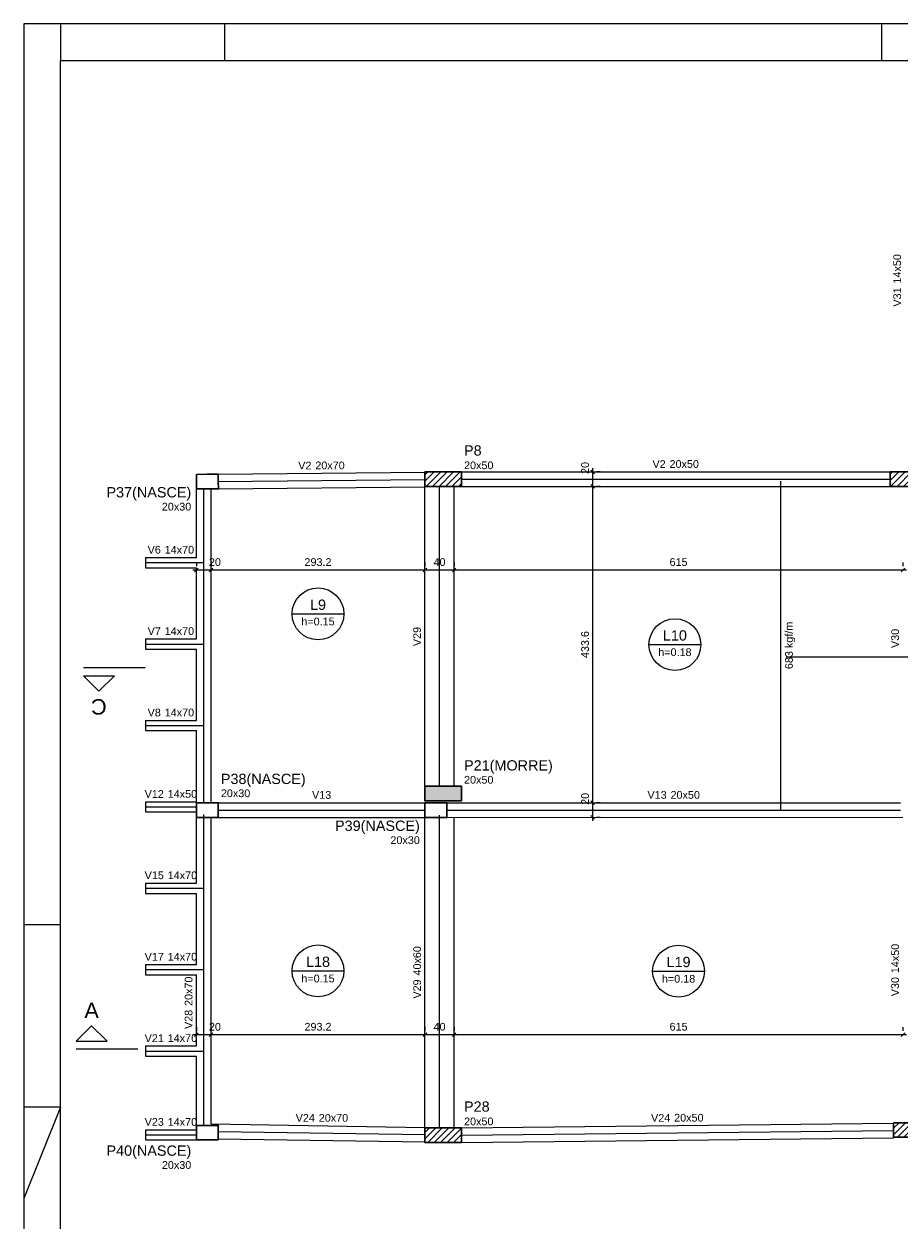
# Model space of a CAD drawing. Header units: millimetres. Extents: x 10 to 1250, y -62 to 528.
# Tile 147 of 193: x 10 to 34, y 224 to 257. Entities that reach past the tile are written whole.
import ezdxf

# ---------------------------------------------------------------- set-up
doc = ezdxf.new("R2010")
doc.units = ezdxf.units.MM
doc.header["$LTSCALE"] = 0.05
doc.linetypes.add('DOT', pattern=[6.35, 0, -6.35])
for name, color, linetype, lineweight in [('FO-Cargas de parede', 15, 'Continuous', 5), ('FO-Cortes', 9, 'Continuous', 5), ('FO-Cotas', 5, 'Continuous', 5), ('FO-Eixos', 5, 'Continuous', 5), ('FO-Hachura pilar que morre', 106, 'Continuous', 5), ('FO-Hachura pilar que passa', 19, 'Continuous', 5), ('FO-Pilares', 4, 'Continuous', 30), ('FO-Textos das lajes', 3, 'Continuous', 20), ('FO-Textos das vigas', 7, 'Continuous', 5), ('FO-Textos dos pilares', 7, 'Continuous', 5), ('FO-Vigas', 7, 'Continuous', 5)]:
    doc.layers.add(name, color=color, linetype=linetype, lineweight=lineweight)
doc.layers.add('FOLHA_PADRÃO', color=7, linetype='Continuous')
doc.styles.add('Arial', font='arial.ttf')
doc.styles.get("Standard").update_dxf_attribs({"font": 'arial.ttf'})
doc.dimstyles.new('UM_50.000000', dxfattribs={"dimtxt": 0.18, "dimasz": 0.1, "dimexe": 0.1, "dimexo": 0.2, "dimgap": 0.1, "dimtad": 1, "dimdec": 1, "dimlfac": 50, "dimzin": 0, "dimdsep": 46, "dimtxsty": 'Standard', "dimblk": 'OBLIQUE', "dimcen": 0.09, "dimdle": 0.1, "dimadec": 1, "dimazin": 2, "dimtfac": 1, "dimtdec": 1, "dimtofl": 0, "dimtmove": 0, "dimatfit": 3, "dimldrblk": 'OBLIQUE', "dimfxl": 1, "dimtolj": 1, "dimarcsym": 1})
pattern_1 = [(45, (-3.85811, 597.30727), (-0.088388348, 0.088388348), [])]

# ---------------------------------------------------------------- blocks, each defined once
blk = doc.blocks.new('_Oblique')
at = {"color": 0, "linetype": 'ByBlock', "lineweight": -2}
blk.add_line((-0.5, -0.5), (0.5, 0.5), dxfattribs=at)
blk = doc.blocks.new('*D418')
at = {"layer": 'Defpoints', "color": 0, "transparency": 16777216}
for p in [(15.045, 229.53), (15.445, 229.53), (15.445, 229.53)]:
    blk.add_point(p, dxfattribs=at)
at = {"layer": 'FO-Cotas', "color": 0, "lineweight": -2, "transparency": 16777216}
for p, q in [((15.045, 229.73), (15.045, 229.63)), ((15.445, 229.73), (15.445, 229.63)), ((14.945, 229.53), (15.545, 229.53))]:
    blk.add_line(p, q, dxfattribs=at)
at = {"layer": 'FO-Cotas', "color": 0, "lineweight": -2, "transparency": 16777216, "xscale": 0.1, "yscale": 0.1, "zscale": 0.1, "rotation": 180}
blk.add_blockref('_Oblique', (15.045, 229.53), dxfattribs=at)
at = {"layer": 'FO-Cotas', "color": 0, "lineweight": -2, "transparency": 16777216, "xscale": 0.1, "yscale": 0.1, "zscale": 0.1}
blk.add_blockref('_Oblique', (15.445, 229.53), dxfattribs=at)
at = {"layer": 'FO-Cotas', "transparency": 16777216, "insert": (15.551, 229.742), "char_height": 0.2118, "attachment_point": 5, "rotation": 0.0057, "style": 'Arial'}
blk.add_mtext('\\A1;20', dxfattribs=at)
blk = doc.blocks.new('*D419')
at = {"layer": 'Defpoints', "color": 0, "transparency": 16777216}
for p in [(15.445, 229.53), (21.308, 229.53), (21.308, 229.53)]:
    blk.add_point(p, dxfattribs=at)
at = {"layer": 'FO-Cotas', "color": 0, "lineweight": -2, "transparency": 16777216}
for p, q in [((15.445, 229.73), (15.445, 229.63)), ((21.308, 229.73), (21.308, 229.63)), ((15.345, 229.53), (21.408, 229.53))]:
    blk.add_line(p, q, dxfattribs=at)
at = {"layer": 'FO-Cotas', "color": 0, "lineweight": -2, "transparency": 16777216, "xscale": 0.1, "yscale": 0.1, "zscale": 0.1, "rotation": 180}
blk.add_blockref('_Oblique', (15.445, 229.53), dxfattribs=at)
at = {"layer": 'FO-Cotas', "color": 0, "lineweight": -2, "transparency": 16777216, "xscale": 0.1, "yscale": 0.1, "zscale": 0.1}
blk.add_blockref('_Oblique', (21.308, 229.53), dxfattribs=at)
at = {"layer": 'FO-Cotas', "transparency": 16777216, "insert": (18.376, 229.742), "char_height": 0.2118, "attachment_point": 5, "rotation": 0.0057, "style": 'Arial'}
blk.add_mtext('\\A1;293.2', dxfattribs=at)
blk = doc.blocks.new('*D420')
at = {"layer": 'Defpoints', "color": 0, "transparency": 16777216}
for p in [(21.308, 229.53), (22.108, 229.53), (22.108, 229.53)]:
    blk.add_point(p, dxfattribs=at)
at = {"layer": 'FO-Cotas', "color": 0, "lineweight": -2, "transparency": 16777216}
for p, q in [((21.308, 229.73), (21.308, 229.63)), ((22.108, 229.73), (22.108, 229.63)), ((21.208, 229.53), (22.208, 229.53))]:
    blk.add_line(p, q, dxfattribs=at)
at = {"layer": 'FO-Cotas', "color": 0, "lineweight": -2, "transparency": 16777216, "xscale": 0.1, "yscale": 0.1, "zscale": 0.1, "rotation": 180}
blk.add_blockref('_Oblique', (21.308, 229.53), dxfattribs=at)
at = {"layer": 'FO-Cotas', "color": 0, "lineweight": -2, "transparency": 16777216, "xscale": 0.1, "yscale": 0.1, "zscale": 0.1}
blk.add_blockref('_Oblique', (22.108, 229.53), dxfattribs=at)
at = {"layer": 'FO-Cotas', "transparency": 16777216, "insert": (21.708, 229.742), "char_height": 0.2118, "attachment_point": 5, "rotation": 0.0057, "style": 'Arial'}
blk.add_mtext('\\A1;40', dxfattribs=at)
blk = doc.blocks.new('*D421')
at = {"layer": 'Defpoints', "color": 0, "transparency": 16777216}
for p in [(22.108, 229.53), (34.407, 229.53), (34.407, 229.53)]:
    blk.add_point(p, dxfattribs=at)
at = {"layer": 'FO-Cotas', "color": 0, "lineweight": -2, "transparency": 16777216}
for p, q in [((22.108, 229.73), (22.108, 229.63)), ((34.407, 229.73), (34.407, 229.63)), ((22.008, 229.53), (34.507, 229.53))]:
    blk.add_line(p, q, dxfattribs=at)
at = {"layer": 'FO-Cotas', "color": 0, "lineweight": -2, "transparency": 16777216, "xscale": 0.1, "yscale": 0.1, "zscale": 0.1, "rotation": 180}
blk.add_blockref('_Oblique', (22.108, 229.53), dxfattribs=at)
at = {"layer": 'FO-Cotas', "color": 0, "lineweight": -2, "transparency": 16777216, "xscale": 0.1, "yscale": 0.1, "zscale": 0.1}
blk.add_blockref('_Oblique', (34.407, 229.53), dxfattribs=at)
at = {"layer": 'FO-Cotas', "transparency": 16777216, "insert": (28.257, 229.742), "char_height": 0.2118, "attachment_point": 5, "rotation": 0.0057, "style": 'Arial'}
blk.add_mtext('\\A1;615', dxfattribs=at)
blk = doc.blocks.new('*D447')
at = {"layer": 'Defpoints', "color": 0, "transparency": 16777216}
for p in [(15.045, 242.269), (15.445, 242.269), (15.445, 242.269)]:
    blk.add_point(p, dxfattribs=at)
at = {"layer": 'FO-Cotas', "color": 0, "lineweight": -2, "transparency": 16777216}
for p, q in [((15.045, 242.469), (15.045, 242.369)), ((15.445, 242.469), (15.445, 242.369)), ((14.945, 242.269), (15.545, 242.269))]:
    blk.add_line(p, q, dxfattribs=at)
at = {"layer": 'FO-Cotas', "color": 0, "lineweight": -2, "transparency": 16777216, "xscale": 0.1, "yscale": 0.1, "zscale": 0.1, "rotation": 180}
blk.add_blockref('_Oblique', (15.045, 242.269), dxfattribs=at)
at = {"layer": 'FO-Cotas', "color": 0, "lineweight": -2, "transparency": 16777216, "xscale": 0.1, "yscale": 0.1, "zscale": 0.1}
blk.add_blockref('_Oblique', (15.445, 242.269), dxfattribs=at)
at = {"layer": 'FO-Cotas', "transparency": 16777216, "insert": (15.551, 242.481), "char_height": 0.2118, "attachment_point": 5, "rotation": 0.0057, "style": 'Arial'}
blk.add_mtext('\\A1;20', dxfattribs=at)
blk = doc.blocks.new('*D448')
at = {"layer": 'Defpoints', "color": 0, "transparency": 16777216}
for p in [(15.445, 242.269), (21.308, 242.269), (21.308, 242.269)]:
    blk.add_point(p, dxfattribs=at)
at = {"layer": 'FO-Cotas', "color": 0, "lineweight": -2, "transparency": 16777216}
for p, q in [((15.445, 242.469), (15.445, 242.369)), ((21.308, 242.469), (21.308, 242.369)), ((15.345, 242.269), (21.408, 242.269))]:
    blk.add_line(p, q, dxfattribs=at)
at = {"layer": 'FO-Cotas', "color": 0, "lineweight": -2, "transparency": 16777216, "xscale": 0.1, "yscale": 0.1, "zscale": 0.1, "rotation": 180}
blk.add_blockref('_Oblique', (15.445, 242.269), dxfattribs=at)
at = {"layer": 'FO-Cotas', "color": 0, "lineweight": -2, "transparency": 16777216, "xscale": 0.1, "yscale": 0.1, "zscale": 0.1}
blk.add_blockref('_Oblique', (21.308, 242.269), dxfattribs=at)
at = {"layer": 'FO-Cotas', "transparency": 16777216, "insert": (18.376, 242.481), "char_height": 0.2118, "attachment_point": 5, "rotation": 0.0057, "style": 'Arial'}
blk.add_mtext('\\A1;293.2', dxfattribs=at)
blk = doc.blocks.new('*D449')
at = {"layer": 'Defpoints', "color": 0, "transparency": 16777216}
for p in [(21.308, 242.269), (22.108, 242.269), (22.108, 242.269)]:
    blk.add_point(p, dxfattribs=at)
at = {"layer": 'FO-Cotas', "color": 0, "lineweight": -2, "transparency": 16777216}
for p, q in [((21.308, 242.469), (21.308, 242.369)), ((22.108, 242.469), (22.108, 242.369)), ((21.208, 242.269), (22.208, 242.269))]:
    blk.add_line(p, q, dxfattribs=at)
at = {"layer": 'FO-Cotas', "color": 0, "lineweight": -2, "transparency": 16777216, "xscale": 0.1, "yscale": 0.1, "zscale": 0.1, "rotation": 180}
blk.add_blockref('_Oblique', (21.308, 242.269), dxfattribs=at)
at = {"layer": 'FO-Cotas', "color": 0, "lineweight": -2, "transparency": 16777216, "xscale": 0.1, "yscale": 0.1, "zscale": 0.1}
blk.add_blockref('_Oblique', (22.108, 242.269), dxfattribs=at)
at = {"layer": 'FO-Cotas', "transparency": 16777216, "insert": (21.708, 242.481), "char_height": 0.2118, "attachment_point": 5, "rotation": 0.0057, "style": 'Arial'}
blk.add_mtext('\\A1;40', dxfattribs=at)
blk = doc.blocks.new('*D450')
at = {"layer": 'Defpoints', "color": 0, "transparency": 16777216}
for p in [(22.108, 242.269), (34.407, 242.269), (34.407, 242.269)]:
    blk.add_point(p, dxfattribs=at)
at = {"layer": 'FO-Cotas', "color": 0, "lineweight": -2, "transparency": 16777216}
for p, q in [((22.108, 242.469), (22.108, 242.369)), ((34.407, 242.469), (34.407, 242.369)), ((22.008, 242.269), (34.507, 242.269))]:
    blk.add_line(p, q, dxfattribs=at)
at = {"layer": 'FO-Cotas', "color": 0, "lineweight": -2, "transparency": 16777216, "xscale": 0.1, "yscale": 0.1, "zscale": 0.1, "rotation": 180}
blk.add_blockref('_Oblique', (22.108, 242.269), dxfattribs=at)
at = {"layer": 'FO-Cotas', "color": 0, "lineweight": -2, "transparency": 16777216, "xscale": 0.1, "yscale": 0.1, "zscale": 0.1}
blk.add_blockref('_Oblique', (34.407, 242.269), dxfattribs=at)
at = {"layer": 'FO-Cotas', "transparency": 16777216, "insert": (28.257, 242.481), "char_height": 0.2118, "attachment_point": 5, "rotation": 0.0057, "style": 'Arial'}
blk.add_mtext('\\A1;615', dxfattribs=at)
blk = doc.blocks.new('*D477')
at = {"layer": 'Defpoints', "color": 0, "transparency": 16777216}
for p in [(25.908, 235.884), (25.908, 235.884), (25.908, 235.484)]:
    blk.add_point(p, dxfattribs=at)
at = {"layer": 'FO-Cotas', "color": 0, "lineweight": -2, "transparency": 16777216}
for p, q in [((25.908, 235.384), (25.908, 235.984)), ((26.108, 235.884), (26.008, 235.884)), ((26.108, 235.484), (26.008, 235.484))]:
    blk.add_line(p, q, dxfattribs=at)
at = {"layer": 'FO-Cotas', "color": 0, "lineweight": -2, "transparency": 16777216, "xscale": 0.1, "yscale": 0.1, "zscale": 0.1}
for p, rotation in [((25.908, 235.884), 90), ((25.908, 235.484), 270)]:
    blk.add_blockref('_Oblique', p, dxfattribs=dict(at, rotation=rotation))
at = {"layer": 'FO-Cotas', "transparency": 16777216, "insert": (25.696, 235.99), "char_height": 0.2118, "attachment_point": 5, "rotation": 90, "style": 'Arial'}
blk.add_mtext('\\A1;20', dxfattribs=at)
blk = doc.blocks.new('*D478')
at = {"layer": 'Defpoints', "color": 0, "transparency": 16777216}
for p in [(25.908, 244.556), (25.908, 244.556), (25.908, 235.884)]:
    blk.add_point(p, dxfattribs=at)
at = {"layer": 'FO-Cotas', "color": 0, "lineweight": -2, "transparency": 16777216}
for p, q in [((25.908, 235.784), (25.908, 244.656)), ((26.108, 244.556), (26.008, 244.556)), ((26.108, 235.884), (26.008, 235.884))]:
    blk.add_line(p, q, dxfattribs=at)
at = {"layer": 'FO-Cotas', "color": 0, "lineweight": -2, "transparency": 16777216, "xscale": 0.1, "yscale": 0.1, "zscale": 0.1}
for p, rotation in [((25.908, 244.556), 90), ((25.908, 235.884), 270)]:
    blk.add_blockref('_Oblique', p, dxfattribs=dict(at, rotation=rotation))
at = {"layer": 'FO-Cotas', "transparency": 16777216, "insert": (25.696, 240.22), "char_height": 0.2118, "attachment_point": 5, "rotation": 90, "style": 'Arial'}
blk.add_mtext('\\A1;433.6', dxfattribs=at)
blk = doc.blocks.new('*D479')
at = {"layer": 'Defpoints', "color": 0, "transparency": 16777216}
for p in [(25.908, 244.956), (25.908, 244.956), (25.908, 244.556)]:
    blk.add_point(p, dxfattribs=at)
at = {"layer": 'FO-Cotas', "color": 0, "lineweight": -2, "transparency": 16777216}
for p, q in [((25.908, 244.456), (25.908, 245.056)), ((26.108, 244.956), (26.008, 244.956)), ((26.108, 244.556), (26.008, 244.556))]:
    blk.add_line(p, q, dxfattribs=at)
at = {"layer": 'FO-Cotas', "color": 0, "lineweight": -2, "transparency": 16777216, "xscale": 0.1, "yscale": 0.1, "zscale": 0.1}
for p, rotation in [((25.908, 244.956), 90), ((25.908, 244.556), 270)]:
    blk.add_blockref('_Oblique', p, dxfattribs=dict(at, rotation=rotation))
at = {"layer": 'FO-Cotas', "transparency": 16777216, "insert": (25.696, 245.062), "char_height": 0.2118, "attachment_point": 5, "rotation": 90, "style": 'Arial'}
blk.add_mtext('\\A1;20', dxfattribs=at)
blk = doc.blocks.new('A1EST. 1500')
at = {"layer": 'FOLHA_PADRÃO', "color": 1, "linetype": 'Continuous'}
for p, q in [((0, 59.4), (0, 0)), ((150.008, 59.4), (0, 59.4)), ((1, 59.4), (1, 58.4)), ((5.5, 59.4), (5.5, 58.4)), ((23.5, 59.4), (23.5, 58.4))]:
    blk.add_line(p, q, dxfattribs=at)
at = {"layer": 'FOLHA_PADRÃO', "color": 1}
for p, q in [((1, 34.7), (0, 34.7)), ((1, 29.7), (0, 27.2)), ((1, 29.7), (0, 29.7))]:
    blk.add_line(p, q, dxfattribs=at)
at = {"layer": 'FOLHA_PADRÃO', "color": 6, "linetype": 'Continuous'}
blk.add_lwpolyline([(149, 58.4), (149, 1), (1, 1), (1, 58.4), (149, 58.4)], dxfattribs=at)

msp = doc.modelspace()

# ---------------------------------------------------------------- hatches: boundary and pattern name
at = {"layer": 'FO-Hachura pilar que morre', "linetype": 'Continuous'}
msp.add_hatch(color=256, dxfattribs=at).paths.add_polyline_path([(21.308, 236.3344), (21.308, 236.1344), (21.308, 235.9344), (21.808, 235.9344), (22.308, 235.9344), (22.308, 236.1344), (22.308, 236.3344), (21.808, 236.3344)])
at = {"layer": 'FO-Hachura pilar que passa', "linetype": 'Continuous'}
h = msp.add_hatch(dxfattribs=at)
h.set_pattern_fill('ANSI31', color=256, style=0)
h.set_pattern_definition(pattern_1)
h.paths.add_polyline_path([(21.308, 244.9564), (21.308, 244.7564), (21.308, 244.5564), (21.808, 244.5564), (22.308, 244.5564), (22.308, 244.7564), (22.308, 244.9564), (21.808, 244.9564)])
h = msp.add_hatch(dxfattribs=at)
h.set_pattern_fill('ANSI31', color=256, style=0)
h.set_pattern_definition(pattern_1)
h.paths.add_polyline_path([(34.053, 244.9564), (34.053, 244.7564), (34.053, 244.5564), (34.453, 244.5564), (34.853, 244.5564), (34.853, 244.7564), (34.853, 244.9564), (34.453, 244.9564)])
h = msp.add_hatch(dxfattribs=at)
h.set_pattern_fill('ANSI31', color=256, style=0)
h.set_pattern_definition(pattern_1)
h.paths.add_polyline_path([(21.308, 226.9684), (21.308, 226.7684), (21.308, 226.5684), (21.808, 226.5684), (22.308, 226.5684), (22.308, 226.7684), (22.308, 226.9684), (21.808, 226.9684)])
h = msp.add_hatch(dxfattribs=at)
h.set_pattern_fill('ANSI31', color=256, style=0)
h.set_pattern_definition(pattern_1)
h.paths.add_polyline_path([(34.147, 227.1124), (34.147, 226.9124), (34.147, 226.7124), (34.547, 226.7124), (34.947, 226.7124), (34.947, 226.9124), (34.947, 227.1124), (34.547, 227.1124)])

# ---------------------------------------------------------------- linework, layer by layer
at = {"layer": 'FO-Cargas de parede'}
for p, q in [((31.065, 235.6914), (31.065, 244.7034)), ((66.585, 239.8924), (31.205, 239.8744))]:
    msp.add_line(p, q, dxfattribs=at)
at = {"layer": 'FO-Cortes'}
for p, q in [((13.6422, 239.5792), (11.9478, 239.5792)), ((11.7478, 229.1342), (13.4422, 229.1342))]:
    msp.add_line(p, q, dxfattribs=at)
at = {"layer": 'FO-Cortes', "linetype": 'Continuous'}
for points in [[(11.9478, 239.3674), (12.795, 239.3674), (12.3714, 238.9438), (11.9478, 239.3674)], [(11.7478, 229.346), (12.595, 229.346), (12.1714, 229.7696), (11.7478, 229.346)]]:
    msp.add_lwpolyline(points, close=True, dxfattribs=at)
at = {"layer": 'FO-Eixos'}
for p, q in [((15.6444, 244.6928), (21.308, 244.747)), ((22.308, 244.7564), (34.053, 244.7564)), ((15.245, 242.4664), (15.245, 244.4888)), ((21.708, 236.3344), (21.708, 244.5564)), ((13.645, 242.4664), (15.245, 242.4664)), ((15.245, 240.2354), (15.245, 242.4664)), ((13.645, 240.2354), (15.245, 240.2354)), ((15.245, 238.0034), (15.245, 240.2354)), ((13.645, 238.0034), (15.245, 238.0034)), ((15.245, 235.884), (15.245, 238.0034)), ((21.708, 235.9344), (21.708, 235.944)), ((13.645, 235.7714), (15.044, 235.7714)), ((15.245, 233.5404), (15.245, 235.5638)), ((15.644, 235.684), (21.308, 235.684)), ((21.708, 226.9684), (21.708, 235.544)), ((21.908, 235.684), (34.342, 235.6844)), ((13.645, 233.5404), (15.245, 233.5404)), ((15.245, 231.3084), (15.245, 233.5404)), ((13.645, 231.3084), (15.245, 231.3084)), ((15.245, 229.0764), (15.245, 231.3084)), ((13.645, 229.0764), (15.245, 229.0764)), ((15.245, 227.0384), (15.245, 229.0764)), ((13.645, 226.7784), (15.045, 226.7784)), ((15.645, 226.8738), (21.308, 226.7842)), ((22.308, 226.7684), (34.147, 226.9002))]:
    msp.add_line(p, q, dxfattribs=at)
at = {"layer": 'FO-Pilares'}
for points in [[(15.043, 244.8874), (15.0444, 244.6874), (15.0458, 244.4874), (15.3458, 244.4895), (15.6457, 244.4916), (15.6443, 244.6916), (15.643, 244.8916), (15.343, 244.8895), (15.043, 244.8874)], [(21.308, 244.9564), (21.308, 244.7564), (21.308, 244.5564), (21.808, 244.5564), (22.308, 244.5564), (22.308, 244.7564), (22.308, 244.9564), (21.808, 244.9564), (21.308, 244.9564)], [(34.053, 244.9564), (34.053, 244.7564), (34.053, 244.5564), (34.453, 244.5564), (34.853, 244.5564), (34.853, 244.7564), (34.853, 244.9564), (34.453, 244.9564), (34.053, 244.9564)], [(21.308, 236.3344), (21.308, 236.1344), (21.308, 235.9344), (21.808, 235.9344), (22.308, 235.9344), (22.308, 236.1344), (22.308, 236.3344), (21.808, 236.3344), (21.308, 236.3344)], [(15.044, 235.884), (15.044, 235.684), (15.044, 235.484), (15.344, 235.484), (15.644, 235.484), (15.644, 235.684), (15.644, 235.884), (15.344, 235.884), (15.044, 235.884)], [(21.308, 235.884), (21.308, 235.684), (21.308, 235.484), (21.608, 235.484), (21.908, 235.484), (21.908, 235.684), (21.908, 235.884), (21.608, 235.884), (21.308, 235.884)], [(15.645, 226.6384), (15.645, 226.8384), (15.645, 227.0384), (15.345, 227.0384), (15.045, 227.0384), (15.045, 226.8384), (15.045, 226.6384), (15.345, 226.6384), (15.645, 226.6384)], [(21.308, 226.9684), (21.308, 226.7684), (21.308, 226.5684), (21.808, 226.5684), (22.308, 226.5684), (22.308, 226.7684), (22.308, 226.9684), (21.808, 226.9684), (21.308, 226.9684)], [(34.147, 227.1124), (34.147, 226.9124), (34.147, 226.7124), (34.547, 226.7124), (34.947, 226.7124), (34.947, 226.9124), (34.947, 227.1124), (34.547, 227.1124), (34.147, 227.1124)]]:
    msp.add_lwpolyline(points, close=True, dxfattribs=at)
at = {"layer": 'FO-Textos das lajes'}
for p, q in [((17.6661, 241.0625), (19.0869, 241.0625)), ((27.4471, 240.2202), (28.8679, 240.2202)), ((17.6661, 231.274), (19.0869, 231.274)), ((27.5471, 231.2667), (28.9679, 231.2667))]:
    msp.add_line(p, q, dxfattribs=at)
for centre in [(18.3765, 241.0625), (28.1575, 240.2202), (18.3765, 231.274), (28.2575, 231.2667)]:
    msp.add_circle(centre, 0.7104, dxfattribs=at)
at = {"layer": 'FO-Vigas'}
for p, q in [((15.6429, 244.8928), (21.308, 244.947)), ((22.308, 244.9564), (34.053, 244.9564)), ((15.045, 242.6064), (15.045, 244.4874)), ((15.445, 242.4664), (15.445, 244.4902)), ((15.6457, 244.4928), (21.308, 244.547)), ((21.308, 236.3344), (21.308, 244.547)), ((22.108, 236.3344), (22.108, 244.5564)), ((22.308, 244.5564), (34.053, 244.5564)), ((13.645, 242.6064), (13.645, 242.3264)), ((13.645, 242.6064), (15.045, 242.6064)), ((15.445, 240.2354), (15.445, 242.4664)), ((13.645, 242.3264), (15.045, 242.3264)), ((15.045, 240.3754), (15.045, 242.3264)), ((13.645, 240.3754), (13.645, 240.0954)), ((13.645, 240.3754), (15.045, 240.3754)), ((13.645, 240.0954), (15.045, 240.0954)), ((15.045, 238.1434), (15.045, 240.0954)), ((15.445, 238.0034), (15.445, 240.2354)), ((13.645, 238.1434), (13.645, 237.8634)), ((13.645, 238.1434), (15.045, 238.1434)), ((13.645, 237.8634), (15.045, 237.8634)), ((15.045, 235.884), (15.045, 237.8634)), ((15.445, 235.884), (15.445, 238.0034)), ((13.645, 235.9114), (13.645, 235.6314)), ((13.645, 235.9114), (15.044, 235.9114)), ((15.644, 235.884), (21.308, 235.884)), ((21.908, 235.8841), (34.3423, 235.8842)), ((13.645, 235.6314), (15.044, 235.6314)), ((15.045, 233.6804), (15.045, 235.5638)), ((15.445, 233.5404), (15.445, 235.484)), ((15.445, 235.484), (21.908, 235.484)), ((21.308, 235.544), (21.308, 235.484)), ((21.308, 235.484), (34.407, 235.4844)), ((21.308, 226.9842), (21.308, 235.484)), ((22.108, 226.9684), (22.108, 235.484)), ((13.645, 233.6804), (13.645, 233.4004)), ((13.645, 233.6804), (15.045, 233.6804)), ((15.445, 231.3084), (15.445, 233.5404)), ((13.645, 233.4004), (15.045, 233.4004)), ((15.045, 231.4484), (15.045, 233.4004)), ((13.645, 231.4484), (13.645, 231.1684)), ((13.645, 231.4484), (15.045, 231.4484)), ((15.445, 229.0764), (15.445, 231.3084)), ((13.645, 231.1684), (15.045, 231.1684)), ((15.045, 229.2164), (15.045, 231.1684)), ((13.645, 229.2164), (13.645, 228.9364)), ((13.645, 229.2164), (15.045, 229.2164)), ((13.645, 228.9364), (15.045, 228.9364)), ((15.045, 227.0384), (15.045, 228.9364)), ((15.445, 227.077), (15.445, 229.0764)), ((15.445, 227.077), (21.308, 226.9842)), ((22.3069, 226.9684), (34.147, 227.1002)), ((13.645, 226.9184), (13.645, 226.6384)), ((13.645, 226.9184), (15.045, 226.9184)), ((13.645, 226.6384), (15.045, 226.6384)), ((15.645, 226.6737), (21.308, 226.5841)), ((22.3091, 226.5684), (34.1492, 226.7002)), ((22.308, 226.5684), (22.3091, 226.5684))]:
    msp.add_line(p, q, dxfattribs=at)

# ---------------------------------------------------------------- block references
msp.add_blockref('A1EST. 1500', (10.3174, 197.8364))

# ---------------------------------------------------------------- texts
at = {"layer": 'FO-Cargas de parede', "linetype": 'Continuous', "insert": (31.4529, 240.1973), "char_height": 0.2118, "attachment_point": 8, "rotation": 90, "line_spacing_factor": 0.798, "style": 'Arial'}
msp.add_mtext('683 kgf/m', dxfattribs=at)
at = {"layer": 'FO-Cortes', "linetype": 'DOT', "ltscale": 0.2, "insert": (12.3714, 238.732), "char_height": 0.4236, "width": 1.463228, "attachment_point": 8, "rotation": 180, "line_spacing_factor": 0.798, "style": 'Arial'}
msp.add_mtext('C', dxfattribs=at)
at = {"layer": 'FO-Cortes', "linetype": 'DOT', "ltscale": 0.2, "insert": (12.1714, 229.9814), "char_height": 0.4236, "width": 1.351433, "attachment_point": 8, "line_spacing_factor": 0.798, "style": 'Arial'}
msp.add_mtext('A', dxfattribs=at)
at = {"layer": 'FO-Textos das lajes', "attachment_point": 8, "line_spacing_factor": 0.798, "style": 'Arial'}
for s, insert, char_height in [('L9', (18.3765, 241.1684), 0.2824), ('h=0.15', (18.3765, 240.7448), 0.2118), ('L10', (28.1575, 240.3261), 0.2824), ('h=0.18', (28.1575, 239.9025), 0.2118), ('L18', (18.3765, 231.3799), 0.2824), ('L19', (28.2575, 231.3726), 0.2824), ('h=0.15', (18.3765, 230.9563), 0.2118), ('h=0.18', (28.2575, 230.949), 0.2118)]:
    msp.add_mtext(s, dxfattribs=dict(at, insert=insert, char_height=char_height))
at = {"layer": 'FO-Textos das vigas', "linetype": 'Continuous', "char_height": 0.2118, "rotation": 90, "line_spacing_factor": 0.798, "style": 'Arial'}
for s, insert, attachment_point in [('14x50', (34.3571, 250.1183), 7), ('V31', (34.3571, 250.0124), 9), ('V29', (21.2021, 240.4407), 8), ('V30', (34.3011, 240.3891), 8), ('40x60', (21.2021, 231.1468), 7), ('14x50', (34.3011, 231.2111), 7), ('20x70', (14.9391, 230.3131), 7), ('V29', (21.2021, 231.0409), 9), ('V30', (34.3011, 231.1052), 9), ('V28', (14.9391, 230.2072), 9)]:
    msp.add_mtext(s, dxfattribs=dict(at, insert=insert, attachment_point=attachment_point))
at = {"layer": 'FO-Textos das vigas', "linetype": 'Continuous', "char_height": 0.2118, "line_spacing_factor": 0.798, "style": 'Arial'}
for s, insert, attachment_point in [('V2', (18.1964, 245.0231), 9), ('20x70', (18.3023, 245.0241), 7), ('V2', (27.9048, 245.0623), 9), ('20x50', (28.0107, 245.0623), 7), ('V6', (14.0693, 242.7123), 9), ('14x70', (14.1752, 242.7123), 7), ('V7', (14.0693, 240.4813), 9), ('14x70', (14.1752, 240.4813), 7), ('V8', (14.0693, 238.2493), 9), ('14x70', (14.1752, 238.2493), 7), ('V12', (14.1513, 236.0173), 9), ('14x50', (14.2572, 236.0173), 7), ('V13', (18.476, 235.9899), 8), ('V13', (27.9318, 235.9901), 9), ('20x50', (28.0377, 235.9901), 7), ('V15', (14.1518, 233.7863), 9), ('14x70', (14.2577, 233.7863), 7), ('V17', (14.1518, 231.5543), 9), ('14x70', (14.2577, 231.5543), 7), ('V21', (14.1518, 229.3223), 9), ('14x70', (14.2577, 229.3223), 7), ('V23', (14.1518, 227.0243), 9), ('14x70', (14.2577, 227.0243), 7), ('V24', (18.2913, 227.1378), 9), ('20x70', (18.3972, 227.1362), 7), ('V24', (28.0309, 227.138), 9), ('20x50', (28.1368, 227.1392), 7)]:
    msp.add_mtext(s, dxfattribs=dict(at, insert=insert, attachment_point=attachment_point))
at = {"layer": 'FO-Textos dos pilares', "linetype": 'Continuous', "line_spacing_factor": 0.798, "style": 'Arial'}
for s, insert, char_height, attachment_point in [('P8', (22.3786, 245.3976), 0.2824, 7), ('20x50', (22.3786, 245.027), 0.2118, 7), ('P37(NASCE)', (14.9029, 244.1703), 0.2824, 9), ('20x30', (14.9028, 243.8931), 0.2118, 9), ('P21(MORRE)', (22.3789, 236.6823), 0.2824, 7), ('P38(NASCE)', (15.7149, 236.3123), 0.2824, 7), ('20x50', (22.3786, 236.405), 0.2118, 7), ('20x30', (15.7146, 236.0344), 0.2118, 7), ('P39(NASCE)', (21.1669, 235.0273), 0.2824, 9), ('20x30', (21.1668, 234.7501), 0.2118, 9), ('P28', (22.3786, 227.4096), 0.2824, 7), ('20x50', (22.3786, 227.039), 0.2118, 7), ('P40(NASCE)', (14.9039, 226.1213), 0.2824, 9), ('20x30', (14.9038, 225.8441), 0.2118, 9)]:
    msp.add_mtext(s, dxfattribs=dict(at, insert=insert, char_height=char_height, attachment_point=attachment_point))

# ---------------------------------------------------------------- dimensions: what is measured, and where the dimension line sits
at = {"layer": 'FO-Cotas'}
for base, p1, p2, picture, middle in [((25.908, 244.9564), (25.908, 244.5564), (25.908, 244.9564), '*D479', (25.6962, 245.0623)), ((25.908, 244.5564), (25.908, 235.8841), (25.908, 244.5564), '*D478', (25.6962, 240.2202)), ((25.908, 235.8841), (25.908, 235.4841), (25.908, 235.8841), '*D477', (25.6962, 235.99))]:
    dim = msp.add_linear_dim(base=base, p1=p1, p2=p2, angle=90, dimstyle='UM_50.000000', override={"dimtxt": 0.2118, "dimasz": 0.1, "dimexe": 0.1, "dimexo": 0.2, "dimtad": 1, "dimtih": 0, "dimtoh": 0, "dimdec": 1, "dimlfac": 50, "dimzin": 8, "dimtxsty": 'Arial', "dimblk": 'Oblique', "dimblk1": 'Oblique', "dimblk2": 'Oblique', "dimsah": 1, "dimdle": 0.1, "dimse1": 0, "dimse2": 0, "dimclrt": 256, "dimadec": 1, "dimazin": 3, "dimtmove": 2, "dimldrblk": 'Oblique'}, dxfattribs=at)
    dim.commit()
    dim.dimension.update_dxf_attribs({"geometry": picture, "text_midpoint": middle, "dimtype": 160, "text_rotation": 90})
for base, p1, p2, picture, middle, turn in [((15.445, 242.2688), (15.045, 242.2688), (15.445, 242.2688), '*D447', (15.5509, 242.4806), 0.00573), ((21.3079661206, 242.2688232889), (15.4449661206, 242.2688232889), (21.3079661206, 242.2688232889), '*D448', (18.3764661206, 242.4806232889), 0.005729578), ((22.108, 242.2688), (21.308, 242.2688), (22.108, 242.2688), '*D449', (21.708, 242.4806), 0.00573), ((34.4069661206, 242.2688232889), (22.1079661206, 242.2688232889), (34.4069661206, 242.2688232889), '*D450', (28.2574661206, 242.4806232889), 0.005729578), ((15.445, 229.5304), (15.045, 229.5304), (15.445, 229.5304), '*D418', (15.5509, 229.7422), 0.00573), ((21.3079661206, 229.5303702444), (15.4449661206, 229.5303702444), (21.3079661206, 229.5303702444), '*D419', (18.3764661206, 229.7421702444), 0.005729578), ((22.108, 229.5304), (21.308, 229.5304), (22.108, 229.5304), '*D420', (21.708, 229.7422), 0.00573), ((34.4069661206, 229.5303702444), (22.1079661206, 229.5303702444), (34.4069661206, 229.5303702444), '*D421', (28.2574661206, 229.7421702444), 0.005729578)]:
    dim = msp.add_linear_dim(base=base, p1=p1, p2=p2, dimstyle='UM_50.000000', override={"dimtxt": 0.2118, "dimasz": 0.1, "dimexe": 0.1, "dimexo": 0.2, "dimtad": 1, "dimtih": 0, "dimtoh": 0, "dimdec": 1, "dimlfac": 50, "dimzin": 8, "dimtxsty": 'Arial', "dimblk": 'Oblique', "dimblk1": 'Oblique', "dimblk2": 'Oblique', "dimsah": 1, "dimdle": 0.1, "dimse1": 0, "dimse2": 0, "dimclrt": 256, "dimadec": 1, "dimazin": 3, "dimtmove": 2, "dimldrblk": 'Oblique'}, dxfattribs=at)
    dim.commit()
    dim.dimension.update_dxf_attribs({"geometry": picture, "text_midpoint": middle, "dimtype": 160, "text_rotation": turn})

doc.saveas('drawing.dxf')
